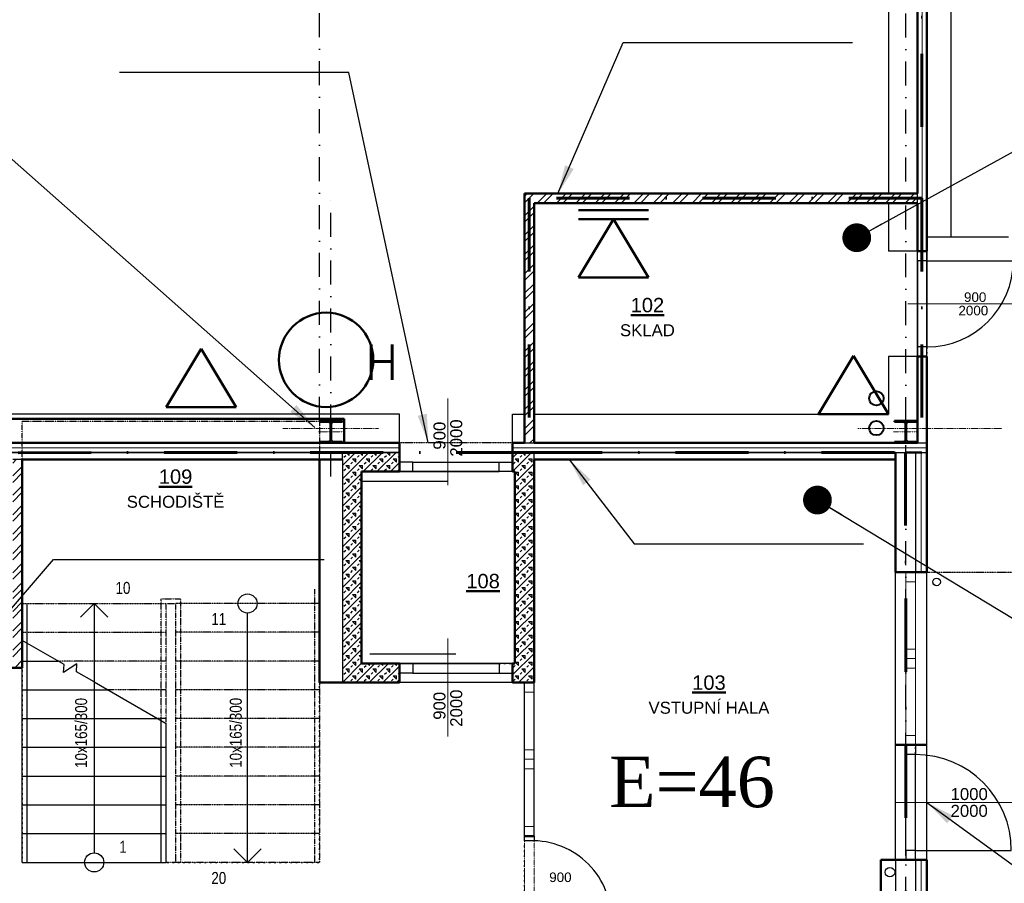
# Model space of a CAD drawing. Header units: millimetres. Extents: x 2886542 to 7567581, y -792623 to 134766.
# Tile 174 of 256: x 4530239 to 4540513, y -324019 to -315013. Entities that reach past the tile are written whole.
import ezdxf
from ezdxf.enums import TextEntityAlignment as Align

# ---------------------------------------------------------------- set-up
doc = ezdxf.new("R2010")
doc.units = ezdxf.units.MM
for name, pattern in [('ACAD_ISO04W100', [30, 24, -3, 0, -3]), ('DASHDOT', [1, 0.5, -0.25, 0, -0.25]), ('DASHDOTX2', [50.8, 25.4, -12.7, 0, -12.7]), ('DIVIDE', [1.25, 0.5, -0.25, 0, -0.25, 0, -0.25]), ('DOT', [0.25, 0, -0.25])]:
    doc.linetypes.add(name, pattern=pattern)
for name, color, linetype, lineweight in [('CKDVERE_', 7, 'Continuous', 25), ('CKDVERE_NADROVINOU', 1, 'DASHDOT', 18), ('CKDVERE_OSY', 1, 'Continuous', 18), ('CKDVERE_POPIS', 3, 'Continuous', 25), ('CKDVERE_PRAH', 7, 'Continuous', 25), ('CKDVERE_ZARUBNE_RAM', 5, 'Continuous', 25), ('CKIZOLACE', 1, 'Continuous', 18), ('CKOKNA', 1, 'Continuous', 18), ('CKPOPISM', 250, 'Continuous', 50), ('CKPOPISM_POPIS', 3, 'Continuous', 25), ('CKPROSTUPY_NADROVINOU', 7, 'DASHDOT', 25), ('CKRASTR', 7, 'DASHDOT', 18), ('CKSCHODY_NADROVINOU', 7, 'DIVIDE', 25), ('CKSCHODY_PODROVINOU', 7, 'Continuous', 25), ('CKSCHODY_POPIS', 3, 'Continuous', 25), ('CKSCHODY_VYSTUP', 7, 'Continuous', 25), ('CKSTENY_NADROVINOU', 7, 'DIVIDE', 25), ('CKSTENY_PODROVINOU', 7, 'Continuous', 25), ('CKSTENY_REZ', 6, 'Continuous', 50), ('CSPROFILY_OSY', 1, 'DASHDOT', 18), ('CSPROFILY_REZY', 4, 'Continuous', 50), ('pohledy', 7, 'Continuous', 25), ('ZTI-DEŠŤOVÁ-KANALIZACE', 210, 'Continuous', 40), ('ZTI-SPLAŠKOVÁ KANALIZACE', 80, 'Continuous', 30)]:
    doc.layers.add(name, color=color, linetype=linetype, lineweight=lineweight)
doc.layers.add('CKDVERE_DORAZ', color=7, linetype='DOT', lineweight=25, plot=False)
doc.layers.add('požárničina', color=10, linetype='Continuous')
doc.layers.add('srafy', color=251, linetype='Continuous')
doc.styles.add('ARIAL', font='arial.ttf')
doc.styles.add('ROMANT', font='romant')
doc.styles.get("Standard").update_dxf_attribs({"font": 'arial.ttf'})
doc.linetypes.add('IZOLACE_POLYSTYREN_EXPANDOVANY', pattern='A,1,[224,CADKON.SHX,S=0.01,R=0,X=-0.5,Y=-1.74],-2', length=3)
doc.linetypes.add('IZOLACE_POLYSTYREN_PENOVY', pattern='A,0.001,[228,CADKON.SHX,S=0.1,R=0,X=0,Y=0],-2', length=2.001)
doc.dimstyles.new('úhlová', dxfattribs={"dimscale": 0.2, "dimtxt": 2.5, "dimasz": 1.5, "dimexe": 0, "dimexo": 3, "dimgap": 1, "dimtad": 1, "dimdec": 0, "dimzin": 0, "dimdsep": 46, "dimtxsty": 'ROMANT', "dimcen": 5, "dimclrd": 256, "dimclre": 256, "dimclrt": 7, "dimadec": 1, "dimazin": 0, "dimtfac": 1, "dimtdec": 0, "dimtix": 1, "dimtmove": 2, "dimatfit": 3, "dimfxl": 0, "dimtvp": 2, "dimtolj": 1, "dimtzin": 0, "dimarcsym": 0})
pattern_1 = [(45, (4436041.63, -388234.64), (-101.02788, 101.02788), []), (45, (4436108.99, -388234.64), (-101.02788, 101.02788), [])]
pattern_2 = [(45, (4436041.63, -388234.64), (-70.71068, 70.71068), []), (45, (4436112.34, -388234.64), (-70.71068, 70.71068), [25, -75]), (135, (4436165.38, -388216.96), (-70.71068, -70.71068), [50, -50]), (0, (4436130.02, -388181.605), (70.71068, 70.71068), [35.35534, -106.06602]), (90, (4436165.38, -388216.96), (-70.71068, 70.71068), [35.35534, -106.06602])]

# ---------------------------------------------------------------- blocks, each defined once
blk = doc.blocks.new('CK_S_EXT_HEAHEA240')
for p, q in [((-120, 115), (120, 115)), ((-120, 115), (-120, 103)), ((-120, 103), (-24.75, 103)), ((120, 103), (24.75, 103)), ((120, 115), (120, 103)), ((-3.75, -82), (-3.75, 82)), ((3.75, -82), (3.75, 82)), ((-120, -115), (-120, -103)), ((-120, -103), (-24.75, -103)), ((-120, -115), (120, -115)), ((120, -103), (24.75, -103)), ((120, -115), (120, -103))]:
    blk.add_line(p, q)
for centre, start, end in [((-24.75, 82), 0, 90), ((24.75, 82), 90, 180), ((-24.75, -82), 270, 0), ((24.75, -82), 180, 270)]:
    blk.add_arc(centre, 21, start, end)
blk = doc.blocks.new('CKBL2032316081219')
blk = doc.blocks.new('CKBL2112015091548', base_point=(101049, 65429))
blk = doc.blocks.new('CKBL2112015092642', base_point=(98321, 67318))
blk = doc.blocks.new('CKBL2112615105543', base_point=(101423, 69100))

msp = doc.modelspace()

# ---------------------------------------------------------------- hatches: boundary and pattern name
at = {"layer": 'srafy'}
h = msp.add_hatch(dxfattribs=at)
h.set_pattern_fill('ANSI32', color=0, scale=15, style=0)
h.set_pattern_definition(pattern_1)
h.paths.add_polyline_path([(4539486, -316826.5), (4539306, -316826.5), (4539158, -316826.5), (4539267.6, -316926.5), (4539306, -316926.5), (4539486, -316926.5), (4539606, -316926.5), (4539606, -316826.5)])
h.paths.add_polyline_path([(4533383.1, -318817.1), (4533383.1, -318558.8), (4536028.9, -318558.8), (4536028.9, -318817.1)], flags=24)
h.paths.add_polyline_path([(4533601.9, -318817.1), (4533601.9, -318596.3), (4535810.2, -318596.3), (4535810.2, -318817.1)], flags=24)
h.paths.add_polyline_path([(4533705, -318854.6), (4533705, -318596.3), (4535707.1, -318596.3), (4535707.1, -318854.6)], flags=24)
h.paths.add_polyline_path([(4533301.9, -318817.1), (4533301.9, -318558.8), (4536110.2, -318558.8), (4536110.2, -318817.1)], flags=24)
h.paths.add_polyline_path([(4535435, -318675.4), (4535677, -318675.4), (4535677, -318840.4), (4535435, -318840.4)], flags=24)
h.paths.add_polyline_path([(4535606, -316926.5), (4539267.6, -316926.5), (4539158, -316826.5), (4535506, -316826.5), (4535506, -319426.5), (4535606, -319426.5)])
h = msp.add_hatch(dxfattribs=at)
h.set_pattern_fill('ANSI32', color=0, scale=15, style=0)
h.set_pattern_definition(pattern_1)
h.paths.add_polyline_path([(4528866, -321771.5), (4528866, -321671.5), (4527316, -321671.5), (4527016, -321671.5), (4527016, -321771.5)])
h.paths.add_polyline_path([(4528966, -321771.5), (4529166, -321771.5), (4529166, -321671.5), (4528866, -321671.5), (4528866, -321771.5), (4528866, -321821.5), (4528966, -321821.5)])
h.paths.add_polyline_path([(4530166, -321671.5), (4530116, -321671.5), (4530066, -321671.5), (4530066, -321771.5), (4530266, -321771.5), (4530266, -321701.5), (4530266, -321486.6), (4530266, -321401.5), (4530266, -321101.5), (4530266, -319601.5), (4530166, -319601.5)])
h.paths.add_polyline_path([(4528866, -322771.5), (4528866, -323671.5), (4528416, -323671.5), (4528416, -323771.5), (4528966, -323771.5), (4528966, -322621.5), (4528866, -322621.5), (4528866, -322671.5)])
h.paths.add_polyline_path([(4528416, -323671.5), (4527016, -323671.5), (4527016, -323771.5), (4528416, -323771.5)])
h.paths.add_polyline_path([(4528016, -322771.5), (4528016, -322671.5), (4527016, -322671.5), (4527016, -322771.5)])
h = msp.add_hatch(dxfattribs=at)
h.set_pattern_fill('BETON-PERLITBETON', color=0, scale=25, style=0)
h.set_pattern_definition(pattern_2)
h.paths.add_polyline_path([(4533606, -321000.1), (4533806, -321000.1), (4533806, -319826.5), (4533806, -319726.5), (4534201, -319726.5), (4534201, -319626.5), (4534201, -319526.5), (4533606, -319526.5), (4533606, -319601.5)])
h.paths.add_polyline_path([(4533606, -321000.1), (4533606, -321926.5), (4534201, -321926.5), (4534201, -321826.5), (4534201, -321726.5), (4533806, -321726.5), (4533806, -321000.1)])
h.paths.add_polyline_path([(4533639.7, -320473.9), (4533903.7, -320473.9), (4533903.7, -320638.9), (4533639.7, -320638.9)], flags=24)
h.paths.add_polyline_path([(4533888, -322023.5), (4533888, -321759.5), (4534053, -321759.5), (4534053, -322023.5)], flags=24)
h = msp.add_hatch(dxfattribs=at)
h.set_pattern_fill('BETON-PERLITBETON', color=0, scale=25, style=0)
h.set_pattern_definition(pattern_2)
h.paths.add_polyline_path([(4535406, -319726.5), (4535406, -321726.5), (4535381, -321726.5), (4535381, -321826.5), (4535381, -321926.5), (4535506, -321926.5), (4535606, -321926.5), (4535606, -319601.5), (4535606, -319526.5), (4535506, -319526.5), (4535381, -319526.5), (4535381, -319626.5), (4535381, -319726.5)])
h.paths.add_polyline_path([(4533639.7, -320473.9), (4533903.7, -320473.9), (4533903.7, -320638.9), (4533639.7, -320638.9)], flags=24)
h.paths.add_polyline_path([(4533888, -322023.5), (4533888, -321759.5), (4534053, -321759.5), (4534053, -322023.5)], flags=24)
h.paths.add_polyline_path([(4535414.2, -320039.9), (4535609.7, -320039.9), (4535609.7, -320212.4), (4535414.2, -320212.4)], flags=24)

# ---------------------------------------------------------------- linework, layer by layer
at = {"layer": 'CKDVERE_', "color": 0}
for p, q in [((4539706, -317526.5), (4540606, -317526.5)), ((4533806, -319826.5), (4534706, -319826.5)), ((4533891, -321626.5), (4534791, -321626.5)), ((4539586, -323676.5), (4540586, -323676.5))]:
    msp.add_line(p, q, dxfattribs=at)
for centre, radius, start, end in [((4539706, -317526.5), 900, 270, 0), ((4539586, -323676.5), 1000, 0, 90), ((4535590.6, -324395.7), 819.4, 354.34379, 88.92328)]:
    msp.add_arc(centre, radius, start, end, dxfattribs=at)
at = {"layer": 'CKDVERE_DORAZ', "color": 0}
for p, q in [((4539706, -315426.5), (4539706, -316426.5)), ((4539706, -317426.5), (4539706, -318526.5)), ((4534206, -319726.5), (4535206, -319726.5)), ((4534116, -321726.5), (4535296, -321726.5)), ((4534381, -321726.5), (4535381, -321726.5)), ((4539586, -323776.5), (4539586, -322576.5)), ((4535506, -324826.5), (4535506, -323626.5))]:
    msp.add_line(p, q, dxfattribs=at)
msp.add_lwpolyline([(4530266, -323801.5), (4533366, -323801.5), (4533366, -319601.5), (4530266, -319601.5), (4530266, -323801.5)], dxfattribs=at)
at = {"layer": 'CKDVERE_NADROVINOU', "color": 0}
for p, q in [((4535506, -324476.5), (4535506, -323576.5)), ((4535606, -324476.5), (4535606, -323576.5))]:
    msp.add_line(p, q, dxfattribs=at)
at = {"layer": 'CKDVERE_OSY', "color": 0}
for p, q in [((4539506, -317976.5), (4540770, -317976.5)), ((4534706, -318962.9), (4534706, -319867.5)), ((4534706, -321468), (4534706, -322487.3)), ((4539372, -323176.5), (4540872, -323176.5))]:
    msp.add_line(p, q, dxfattribs=at)
at = {"layer": 'CKDVERE_PRAH', "color": 0}
for p, q in [((4539606, -317526.5), (4539606, -318426.5)), ((4539706, -317526.5), (4539706, -318426.5)), ((4534341, -319626.5), (4535241, -319626.5)), ((4534341, -319726.5), (4535241, -319726.5)), ((4534341, -321726.5), (4535241, -321726.5)), ((4534341, -321826.5), (4535241, -321826.5)), ((4539486, -323676.5), (4539486, -322676.5)), ((4539586, -323676.5), (4539586, -322676.5))]:
    msp.add_line(p, q, dxfattribs=at)
at = {"layer": 'CKDVERE_ZARUBNE_RAM', "color": 0}
for p, q in [((4539606, -317526.5), (4539606, -317426.5)), ((4539606, -317426.5), (4539706, -317426.5)), ((4539706, -317426.5), (4539706, -317526.5)), ((4539706, -317526.5), (4539606, -317526.5)), ((4539606, -318426.5), (4539606, -318526.5)), ((4539706, -318426.5), (4539606, -318426.5)), ((4539706, -318526.5), (4539706, -318426.5)), ((4539606, -318526.5), (4539706, -318526.5)), ((4534341, -319626.5), (4534201, -319626.5)), ((4534201, -319626.5), (4534201, -319726.5)), ((4534341, -319726.5), (4534341, -319626.5)), ((4535241, -319726.5), (4535241, -319626.5)), ((4535241, -319626.5), (4535381, -319626.5)), ((4535381, -319626.5), (4535381, -319726.5)), ((4534201, -319726.5), (4534341, -319726.5)), ((4535381, -319726.5), (4535241, -319726.5)), ((4534201, -321726.5), (4534341, -321726.5)), ((4534201, -321826.5), (4534201, -321726.5)), ((4534341, -321726.5), (4534341, -321826.5)), ((4535381, -321726.5), (4535241, -321726.5)), ((4535241, -321726.5), (4535241, -321826.5)), ((4535381, -321826.5), (4535381, -321726.5)), ((4534341, -321826.5), (4534201, -321826.5)), ((4535241, -321826.5), (4535381, -321826.5)), ((4539486, -322676.5), (4539486, -322576.5)), ((4539486, -322576.5), (4539586, -322576.5)), ((4539586, -322576.5), (4539586, -322676.5)), ((4539586, -322676.5), (4539486, -322676.5)), ((4535506, -323576.5), (4535506, -323526.5)), ((4535506, -323526.5), (4535606, -323526.5)), ((4535606, -323526.5), (4535606, -323576.5)), ((4535606, -323576.5), (4535506, -323576.5)), ((4539586, -323676.5), (4539486, -323676.5)), ((4539486, -323676.5), (4539486, -323776.5)), ((4539586, -323776.5), (4539586, -323676.5)), ((4539486, -323776.5), (4539586, -323776.5))]:
    msp.add_line(p, q, dxfattribs=at)
at = {"layer": 'CKIZOLACE', "color": 0}
msp.add_line((4539606, -317426.5), (4539606, -297126.5), dxfattribs=at)
at = {"layer": 'CKIZOLACE', "color": 0, "linetype": 'IZOLACE_POLYSTYREN_PENOVY', "ltscale": 5}
for points in [[(4539656, -317426.5), (4539656, -297076.5), (4533486, -297076.5)], [(4522766, -319476.5), (4534201, -319476.5)], [(4535381, -319476.5), (4539706, -319476.5)]]:
    msp.add_lwpolyline(points, dxfattribs=at)
at = {"layer": 'CKIZOLACE', "color": 0, "linetype": 'IZOLACE_POLYSTYREN_EXPANDOVANY', "ltscale": 3}
for points in [[(4539646, -319526.5), (4539646, -320776.5)], [(4539646, -323776.5), (4539646, -325776.5)]]:
    msp.add_lwpolyline(points, dxfattribs=at)
at = {"layer": 'CKOKNA', "color": 0}
for p, q in [((4539486, -320876.5), (4539486, -320776.5)), ((4539586, -320776.5), (4539486, -320776.5)), ((4539586, -320876.5), (4539586, -320776.5)), ((4539486, -321576.5), (4539486, -320876.5)), ((4539586, -320876.5), (4539486, -320876.5)), ((4539586, -321576.5), (4539586, -320876.5)), ((4539586, -321576.5), (4539486, -321576.5)), ((4539486, -321576.5), (4539486, -321676.5)), ((4539586, -321576.5), (4539586, -321676.5)), ((4539586, -321676.5), (4539486, -321676.5)), ((4539486, -321676.5), (4539486, -321776.5)), ((4539586, -321676.5), (4539586, -321776.5)), ((4539486, -322476.5), (4539486, -321776.5)), ((4539586, -321776.5), (4539486, -321776.5)), ((4539586, -322476.5), (4539586, -321776.5)), ((4535506, -322026.5), (4535506, -321926.5)), ((4535506, -321926.5), (4535606, -321926.5)), ((4535606, -322026.5), (4535606, -321926.5)), ((4535506, -322626.5), (4535506, -322026.5)), ((4535506, -322026.5), (4535606, -322026.5)), ((4535606, -322626.5), (4535606, -322026.5)), ((4539586, -322476.5), (4539486, -322476.5)), ((4539486, -322476.5), (4539486, -322576.5)), ((4539586, -322476.5), (4539586, -322576.5)), ((4539586, -322576.5), (4539486, -322576.5)), ((4535506, -322626.5), (4535606, -322626.5)), ((4535506, -322626.5), (4535506, -322726.5)), ((4535606, -322626.5), (4535606, -322726.5)), ((4535506, -322726.5), (4535606, -322726.5)), ((4535506, -322726.5), (4535506, -322826.5)), ((4535606, -322726.5), (4535606, -322826.5)), ((4535506, -323426.5), (4535506, -322826.5)), ((4535506, -322826.5), (4535606, -322826.5)), ((4535606, -323426.5), (4535606, -322826.5)), ((4535506, -323426.5), (4535606, -323426.5)), ((4535506, -323426.5), (4535506, -323526.5)), ((4535606, -323426.5), (4535606, -323526.5)), ((4535506, -323526.5), (4535606, -323526.5))]:
    msp.add_line(p, q, dxfattribs=at)
at = {"layer": 'CKPROSTUPY_NADROVINOU', "color": 0, "ltscale": 500}
for p, q in [((4539486, -331702.8), (4539486, -296276.5)), ((4533366, -319196.5), (4533366, -297126.5)), ((4533486, -319776.5), (4533486, -316776.5))]:
    msp.add_line(p, q, dxfattribs=at)
at = {"layer": 'CKRASTR', "color": 0}
for p, q in [((4532986, -319276.5), (4533986, -319276.5)), ((4538986, -319276.5), (4540486, -319276.5))]:
    msp.add_line(p, q, dxfattribs=at)
at = {"layer": 'CKSCHODY_NADROVINOU', "color": 0, "linetype": 'DASHDOT'}
for p, q in [((4533316, -320951.5), (4533316, -323801.5)), ((4533366, -323801.5), (4531766, -323801.5)), ((4533316, -323801.5), (4533316, -323801.5)), ((4533316, -323801.5), (4533316, -323801.5))]:
    msp.add_line(p, q, dxfattribs=at)
at = {"layer": 'CKSCHODY_NADROVINOU', "color": 0}
for p, q in [((4530266, -321101.5), (4531766, -321101.5)), ((4530266, -321101.5), (4531766, -321101.5)), ((4533366, -321101.5), (4531866, -321101.5)), ((4533366, -321101.5), (4531866, -321101.5)), ((4530266, -321401.5), (4531766, -321401.5)), ((4533366, -321401.5), (4531866, -321401.5)), ((4531766, -321701.5), (4530638.1, -321701.5)), ((4533366, -321701.5), (4531866, -321701.5)), ((4531766, -322001.5), (4531157.7, -322001.5)), ((4533366, -322001.5), (4531866, -322001.5)), ((4531766, -322301.5), (4531677.3, -322301.5)), ((4533366, -322301.5), (4531866, -322301.5)), ((4533366, -322601.5), (4531866, -322601.5)), ((4533366, -322901.5), (4531866, -322901.5)), ((4533366, -323201.5), (4531866, -323201.5)), ((4533366, -323501.5), (4531866, -323501.5))]:
    msp.add_line(p, q, dxfattribs=at)
at = {"layer": 'CKSCHODY_NADROVINOU', "color": 0, "linetype": 'DASHDOT'}
for points in [[(4530266, -321486.6), (4530266, -319201.5), (4533366, -319201.5), (4533366, -319526.5)], [(4533366, -319601.5), (4533366, -323801.5), (4533366, -323801.5)], [(4531716, -322352.7), (4531716, -321051.5), (4531916, -321051.5), (4531916, -323801.5), (4531916, -323801.5)], [(4531766, -322352.7), (4531766, -321101.5), (4531866, -321101.5), (4531866, -323801.5), (4531866, -323801.5)]]:
    msp.add_lwpolyline(points, dxfattribs=at)
at = {"layer": 'CKSCHODY_PODROVINOU', "color": 0}
for p, q in [((4530266, -321701.5), (4530638.1, -321701.5)), ((4530266, -322001.5), (4531157.7, -322001.5)), ((4530266, -322301.5), (4531677.3, -322301.5)), ((4530266, -322601.5), (4531766, -322601.5)), ((4530266, -322901.5), (4531766, -322901.5)), ((4530266, -323201.5), (4531766, -323201.5)), ((4530266, -323501.5), (4531766, -323501.5)), ((4530266, -323801.5), (4531766, -323801.5))]:
    msp.add_line(p, q, dxfattribs=at)
for points in [[(4530316, -323801.5), (4530316, -323801.5), (4530316, -321101.5)], [(4530266, -323801.5), (4530266, -323801.5), (4530266, -321486.6)], [(4531716, -323801.5), (4531716, -322335.3)], [(4531766, -323801.5), (4531766, -323801.5), (4531766, -322352.7)]]:
    msp.add_lwpolyline(points, dxfattribs=at)
at = {"layer": 'CKSCHODY_VYSTUP', "color": 0}
for p, q in [((4531016, -321101.5), (4530874.7, -321242.8)), ((4531016, -321101.5), (4531157.3, -321242.8)), ((4531016, -321101.5), (4531016, -323701.6)), ((4532616, -323801.5), (4532616, -321201.4)), ((4531016, -321919.7), (4531766, -322352.7)), ((4531016, -321919.7), (4531766, -322352.7)), ((4532616, -323801.5), (4532474.7, -323660.2)), ((4532616, -323801.5), (4532757.3, -323660.2))]:
    msp.add_line(p, q, dxfattribs=at)
msp.add_lwpolyline([(4531016, -321919.7), (4530831, -321812.8), (4530836, -321729.1), (4530696, -321821.5), (4530701.1, -321737.8), (4530266, -321486.6)], dxfattribs=at)
msp.add_lwpolyline([(4531016, -321919.7), (4530831, -321812.8), (4530836, -321729.1), (4530696, -321821.5), (4530701.1, -321737.8), (4530266, -321486.6)], dxfattribs=at)
for centre, radius in [((4532616, -321101.5), 99.9), ((4531016, -323801.5), 99.9), ((4531016, -323801.5), 0.000000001)]:
    msp.add_circle(centre, radius, dxfattribs=at)
at = {"layer": 'CKSTENY_NADROVINOU', "color": 0}
for p, q in [((4535381, -319426.5), (4534201, -319426.5)), ((4539706, -320776.5), (4540906, -320776.5))]:
    msp.add_line(p, q, dxfattribs=at)
at = {"layer": 'CKSTENY_PODROVINOU', "color": 0}
for p, q in [((4539306, -297426.5), (4539306, -316826.5)), ((4539606, -316926.5), (4539606, -316826.5)), ((4539306, -316926.5), (4539306, -317426.5)), ((4539606, -317426.5), (4539306, -317426.5)), ((4539606, -318526.5), (4539606, -317426.5)), ((4539706, -318526.5), (4539706, -317426.5)), ((4539606, -318526.5), (4539306, -318526.5)), ((4539306, -318526.5), (4539306, -319126.5)), ((4534201, -319126.5), (4497666, -319126.5)), ((4534201, -319426.5), (4534201, -319126.5)), ((4535381, -319426.5), (4535381, -319126.5)), ((4535381, -319126.5), (4535506, -319126.5)), ((4535606, -319126.5), (4539306, -319126.5)), ((4522766, -319426.5), (4534201, -319426.5)), ((4534201, -319426.5), (4534201, -319526.5)), ((4535381, -319426.5), (4535381, -319526.5)), ((4535381, -319426.5), (4539706, -319426.5)), ((4539706, -319426.5), (4539706, -319526.5)), ((4522766, -319526.5), (4534201, -319526.5)), ((4533606, -319526.5), (4523096, -319526.5)), ((4530266, -319601.5), (4530166, -319601.5)), ((4533366, -319601.5), (4533366, -319526.5)), ((4534201, -319526.5), (4533606, -319526.5)), ((4533606, -319601.5), (4533606, -319526.5)), ((4533606, -319601.5), (4533606, -321926.5)), ((4535506, -319526.5), (4535381, -319526.5)), ((4535381, -319526.5), (4539706, -319526.5)), ((4539376, -319526.5), (4535506, -319526.5)), ((4535606, -319601.5), (4535606, -319526.5)), ((4539376, -319526.5), (4539706, -319526.5)), ((4539586, -319526.5), (4539586, -320776.5)), ((4539586, -319526.5), (4539706, -319526.5)), ((4535381, -319726.5), (4534201, -319726.5)), ((4539376, -322576.5), (4539376, -320776.5)), ((4539586, -320776.5), (4539706, -320776.5)), ((4539706, -322576.5), (4539706, -320776.5)), ((4535381, -321726.5), (4534201, -321726.5)), ((4535381, -321926.5), (4534201, -321926.5)), ((4535506, -321926.5), (4535606, -321926.5)), ((4535506, -323526.5), (4535506, -321926.5)), ((4535606, -323526.5), (4535606, -321926.5)), ((4539376, -323776.5), (4539376, -322576.5)), ((4539706, -323776.5), (4539706, -322576.5)), ((4539376, -323776.5), (4539376, -324771.5)), ((4539586, -323776.5), (4539586, -325776.5)), ((4539586, -323776.5), (4539706, -323776.5))]:
    msp.add_line(p, q, dxfattribs=at)
at = {"layer": 'CKSTENY_PODROVINOU', "color": 0, "linetype": 'Continuous'}
msp.add_line((4535506, -319426.5), (4535606, -319426.5), dxfattribs=at)
at = {"layer": 'CKSTENY_REZ', "color": 0}
for p, q in [((4539606, -316826.5), (4539606, -297126.5)), ((4539706, -317426.5), (4539706, -297026.5)), ((4535506, -319426.5), (4535506, -316826.5)), ((4535506, -316826.5), (4539606, -316826.5)), ((4535606, -319426.5), (4535606, -316926.5)), ((4535606, -316926.5), (4539606, -316926.5)), ((4539606, -317426.5), (4539606, -316926.5)), ((4539706, -317426.5), (4539606, -317426.5)), ((4539606, -319426.5), (4539606, -318526.5)), ((4539706, -318526.5), (4539606, -318526.5)), ((4539706, -319526.5), (4539706, -318526.5)), ((4527346, -319176.5), (4533626, -319176.5)), ((4533626, -319426.5), (4533626, -319176.5)), ((4497366, -319426.5), (4534201, -319426.5)), ((4534201, -319526.5), (4534201, -319426.5)), ((4535381, -319426.5), (4535506, -319426.5)), ((4535381, -319526.5), (4535381, -319426.5)), ((4535606, -319426.5), (4539606, -319426.5)), ((4530266, -319601.5), (4530266, -321771.5)), ((4530266, -319601.5), (4533606, -319601.5)), ((4533366, -321926.5), (4533366, -319601.5)), ((4534201, -319526.5), (4534201, -319726.5)), ((4535381, -319526.5), (4535381, -319726.5)), ((4535606, -319601.5), (4539376, -319601.5)), ((4535606, -321926.5), (4535606, -319601.5)), ((4539376, -319526.5), (4539376, -320776.5)), ((4539376, -319526.5), (4539376, -319601.5)), ((4539706, -319526.5), (4539706, -320776.5)), ((4533806, -319726.5), (4533806, -321726.5)), ((4533806, -319726.5), (4534201, -319726.5)), ((4535381, -319726.5), (4535406, -319726.5)), ((4535406, -321726.5), (4535406, -319726.5)), ((4539706, -320776.5), (4539376, -320776.5)), ((4530266, -321771.5), (4530066, -321771.5)), ((4533806, -321726.5), (4534201, -321726.5)), ((4534201, -321926.5), (4534201, -321726.5)), ((4535381, -321726.5), (4535406, -321726.5)), ((4535381, -321926.5), (4535381, -321726.5)), ((4533606, -321926.5), (4533366, -321926.5)), ((4534201, -321926.5), (4533606, -321926.5)), ((4535606, -321926.5), (4535381, -321926.5)), ((4535506, -321926.5), (4535606, -321926.5)), ((4539706, -322576.5), (4539376, -322576.5)), ((4539706, -322576.5), (4539376, -322576.5)), ((4535506, -323526.5), (4535606, -323526.5)), ((4535506, -323526.5), (4535606, -323526.5)), ((4539376, -323776.5), (4539226, -323776.5)), ((4539226, -323776.5), (4539226, -324771.5)), ((4539706, -323776.5), (4539376, -323776.5)), ((4539706, -323776.5), (4539706, -325776.5))]:
    msp.add_line(p, q, dxfattribs=at)
at = {"layer": 'CSPROFILY_OSY', "color": 0}
for p, q in [((4533486, -319186.5), (4533486, -319436.5)), ((4539486, -319186.5), (4539486, -319436.5)), ((4533616, -319311.5), (4533356, -319311.5)), ((4539616, -319311.5), (4539356, -319311.5))]:
    msp.add_line(p, q, dxfattribs=at)
at = {"layer": 'Defpoints', "color": 0}
msp.add_line((4540556, -317282), (4539706, -317282), dxfattribs=at)
at = {"layer": 'pohledy', "color": 0}
for p, q in [((4539956, -297026.5), (4539956, -317282)), ((4539606, -319426.5), (4539706, -319426.5))]:
    msp.add_line(p, q, dxfattribs=at)
msp.add_circle((4539806, -320876.5), 40, dxfattribs=at)
at = {"layer": 'požárničina', "linetype": 'DASHDOTX2', "lineweight": 60, "ltscale": 30}
for p, q in [((4539651, -297079), (4539651, -316875.5)), ((4539651, -316875.5), (4535556, -316875.5)), ((4535556, -316875.5), (4535556, -319526.5)), ((4539651, -316875.5), (4539651, -319526.5)), ((4535556, -319526.5), (4522983, -319531.5)), ((4535556, -319526.5), (4539483, -319526.5)), ((4539483, -319526.5), (4539486, -329276.5))]:
    msp.add_line(p, q, dxfattribs=at)
at = {"layer": 'požárničina', "linetype": 'ACAD_ISO04W100', "lineweight": 50, "ltscale": 50, "extrusion": (0, 0, -1)}
for p, q in [((4536068.1, -316999.6), (4536798.5, -316999.6)), ((4536068.1, -317700.3), (4536433.3, -317093.4)), ((4536068.1, -317093.4), (4536798.5, -317093.4)), ((4536798.5, -317700.3), (4536433.3, -317093.4)), ((4536068.1, -317700.3), (4536798.5, -317700.3)), ((4531766.2, -319052.4), (4532131.4, -318445.5)), ((4532496.6, -319052.4), (4532131.4, -318445.5)), ((4538575, -319126.5), (4538940.1, -318519.6)), ((4539305.3, -319126.5), (4538940.1, -318519.6)), ((4531766.2, -319052.4), (4532496.6, -319052.4)), ((4538575, -319126.5), (4539305.3, -319126.5))]:
    msp.add_line(p, q, dxfattribs=at)
at = {"layer": 'požárničina', "color": 1, "linetype": 'Continuous', "lineweight": 50}
msp.add_line((4539651, -319526.5), (4539483, -319526.5), dxfattribs=at)
at = {"layer": 'požárničina', "lineweight": 50, "ltscale": 50, "extrusion": (0, 0, -1)}
msp.add_circle((-4533436, -318560.4), 492, dxfattribs=at)
at = {"layer": 'ZTI-DEŠŤOVÁ-KANALIZACE', "color": 0}
for centre in [(4539177.9, -318962), (4539177.9, -319272.5)]:
    msp.add_circle(centre, 75, dxfattribs=at)
at = {"layer": 'ZTI-SPLAŠKOVÁ KANALIZACE', "color": 0}
msp.add_circle((4539319.3, -323903.7), 50, dxfattribs=at)

# ---------------------------------------------------------------- block references
at = {"layer": 'CKPOPISM', "color": 0}
ref = msp.add_blockref('CKBL2112615105543', (4536788.7, -318314.4), dxfattribs=dict(at, xscale=0.5, yscale=0.5, zscale=0.5))
ref.add_attrib('JMENO', 'SKLAD', dxfattribs={"layer": 'CKPOPISM_POPIS', "height": 125}).set_placement((4536788.7, -318314.4), align=Align.CENTER)
ref.add_attrib('CISLO', '%%U102', dxfattribs={"height": 150, "style": 'ARIAL'}).set_placement((4536788.7, -318064.4), align=Align.CENTER)
ref = msp.add_blockref('CKBL2032316081219', (4531865.1, -320103.3), dxfattribs=at)
ref.add_attrib('CISLO', '%%U109', dxfattribs={"height": 150, "style": 'ARIAL'}).set_placement((4531865.1, -319853.3), align=Align.CENTER)
ref.add_attrib('JMENO', 'SCHODIŠTĚ', dxfattribs={"layer": 'CKPOPISM_POPIS', "height": 125}).set_placement((4531865.1, -320103.3), align=Align.CENTER)
ref = msp.add_blockref('CKBL2112015092642', (4535073.8, -320942.7), dxfattribs=dict(at, xscale=0.5, yscale=0.5, zscale=0.5))
ref.add_attrib('CISLO', '%%U108', dxfattribs={"height": 150, "style": 'ARIAL'}).set_placement((4535073.8, -320942.7), align=Align.CENTER)
ref = msp.add_blockref('CKBL2112015091548', (4537430.8, -322251.1), dxfattribs=dict(at, xscale=0.5, yscale=0.5, zscale=0.5))
ref.add_attrib('JMENO', 'VSTUPNÍ HALA', dxfattribs={"layer": 'CKPOPISM_POPIS', "height": 125}).set_placement((4537430.8, -322251.1), align=Align.CENTER)
ref.add_attrib('CISLO', '%%U103', dxfattribs={"height": 150, "style": 'ARIAL'}).set_placement((4537430.8, -322001.1), align=Align.CENTER)
at = {"layer": 'CSPROFILY_REZY', "color": 0, "rotation": 180}
for p in [(4533486, -319311.5), (4539486, -319311.5)]:
    msp.add_blockref('CK_S_EXT_HEAHEA240', p, dxfattribs=at)

# ---------------------------------------------------------------- texts
at = {"layer": 'CKDVERE_POPIS', "color": 0}
for s, height, p in [('  900', 100, (4540170, -317956.5)), (' 1000', 125, (4540122, -323151.5)), ('  900', 100, (4535842, -324006.5))]:
    msp.add_text(s, height=height, dxfattribs=at).set_placement(p, align=Align.CENTER)
for height, p in [(100, (4540170, -317996.5)), (125, (4540122, -323201.5))]:
    msp.add_text(' 2000', height=height, dxfattribs=at).set_placement(p, align=Align.TOP_CENTER)
for p in [(4534731, -319399.8), (4534731, -322217.3)]:
    msp.add_text(' 2000', height=125, rotation=90, dxfattribs=at).set_placement(p, align=Align.TOP_CENTER)
for p in [(4534681, -319399.8), (4534681, -322217.3)]:
    msp.add_text('  900', height=125, rotation=90, dxfattribs=at).set_placement(p, align=Align.CENTER)
at = {"layer": 'CKSCHODY_POPIS', "color": 0, "width": 0.8}
for p in [(4532490.7, -322450.4), (4530877, -322451.5)]:
    msp.add_text('10x165/300', height=125, rotation=90, dxfattribs=at).set_placement(p, align=Align.MIDDLE)
at = {"layer": 'Defpoints', "color": 0, "width": 0.8}
for s, p in [('10', (4531316, -320939)), ('11', (4532316, -321264)), ('1', (4531316, -323639)), ('20', (4532316, -323964))]:
    msp.add_text(s, height=125, dxfattribs=at).set_placement(p, align=Align.MIDDLE)
at = {"layer": 'požárničina', "lineweight": 50, "insert": (4532256.3, -318401.1), "char_height": 367.408, "width": 2378.965, "attachment_point": 1}
msp.add_mtext('{\\Ftxt,bigfont|c238;\\W4.8403; \\W1;H}', dxfattribs=at)
at = {"layer": 'požárničina', "linetype": 'DASHDOTX2', "lineweight": 50, "ltscale": 30, "insert": (4536388, -322698.6), "char_height": 526.848, "width": 4917.595, "attachment_point": 1}
msp.add_mtext('{\\fTimes New Roman|b0|i0|c238|p18;E=46}', dxfattribs=at)

# ---------------------------------------------------------------- leaders
at = {"layer": 'požárničina'}
for points, override in [([(4538972.9, -317286.9), (4542921.7, -315116.8), (4544077.1, -315116.8)], {"dimasz": 1500, "dimgap": 1, "dimtad": 0, "dimldrblk": 'Dot'}), ([(4535855.6, -316826.5), (4536534, -315251.1), (4538927.3, -315251.1)], {"dimasz": 1500, "dimgap": 1, "dimtad": 0}), ([(4534502.3, -319426.5), (4533671.9, -315562.5), (4531278.6, -315562.5)], {"dimasz": 1500, "dimgap": 1, "dimtad": 0}), ([(4533318.7, -319267.3), (4529935.2, -316272.5), (4527541.9, -316272.5)], {"dimasz": 1500, "dimgap": 1, "dimtad": 0}), ([(4535973.4, -319601.5), (4536651.9, -320481), (4539045.1, -320481)], {"dimasz": 1500, "dimgap": 1, "dimtad": 0}), ([(4538562.8, -320022.6), (4542302.1, -322285.1), (4543457.5, -322285.1)], {"dimasz": 1500, "dimgap": 1, "dimtad": 0, "dimldrblk": 'Dot'}), ([(4529655.7, -321731.4), (4530591.8, -320644.3), (4533415.3, -320644.3)], {"dimasz": 1500, "dimgap": 1, "dimtad": 0}), ([(4539703, -323176.5), (4541851.1, -324740.8), (4546043.8, -324740.8)], {"dimasz": 1500, "dimgap": 1, "dimtad": 0})]:
    msp.add_leader(points, dimstyle='úhlová', override=override, dxfattribs=at)

doc.saveas('drawing.dxf')
